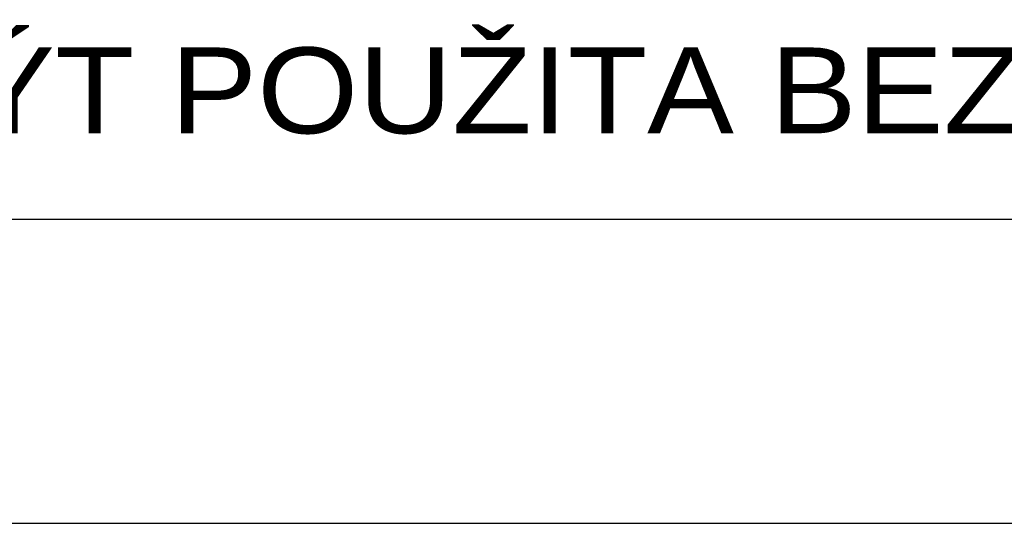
# Paper-space layout 'Layout1' of a CAD drawing. Extents: x -2 to 1380, y -36 to 422.
# Tile 59 of 79: x 1135 to 1156, y 91 to 101. Entities that reach past the tile are written whole.
import ezdxf

# ---------------------------------------------------------------- set-up
doc = ezdxf.new("R2010")
doc.units = 0
doc.layers.add('RAZITKO_HP', color=222, linetype='CONTINUOUS')
doc.styles.add('RAZITKO_HP_ARIAL', font='arial.ttf')

# ---------------------------------------------------------------- blocks, each defined once
blk = doc.blocks.new('text_HP')
at = {"layer": 'RAZITKO_HP', "lineweight": 25}
blk.add_line((-177, 94.25), (-5, 94.25), dxfattribs=at)
at = {"layer": 'RAZITKO_HP', "lineweight": 18, "style": 'RAZITKO_HP_ARIAL', "width": 1.085}
blk.add_text('"DOKUMENTACE JE DUŠEVNÍM MAJETKEM FIRMY HUTNÍ PROJEKT Frýdek-Místek a.s. A NESMÍ BÝT POUŽITA BEZ JEJÍHO VĚDOMÍ."', height=1.8, dxfattribs=at).set_placement((-177, 96.05))
blk = doc.blocks.new('A$C8147be3e')
at = {"layer": 'RAZITKO_HP', "lineweight": 25}
blk.add_line((-180, 90.875), (-8, 90.875), dxfattribs=at)
at = {"layer": 'RAZITKO_HP'}
blk.add_blockref('text_HP', (-3, 3), dxfattribs=at)

psp = doc.layouts.get("Layout1")

# ---------------------------------------------------------------- block references
at = {"layer": 'RAZITKO_HP'}
psp.add_blockref('A$C8147be3e', (1188, 0), dxfattribs=at)

doc.saveas('drawing.dxf')
